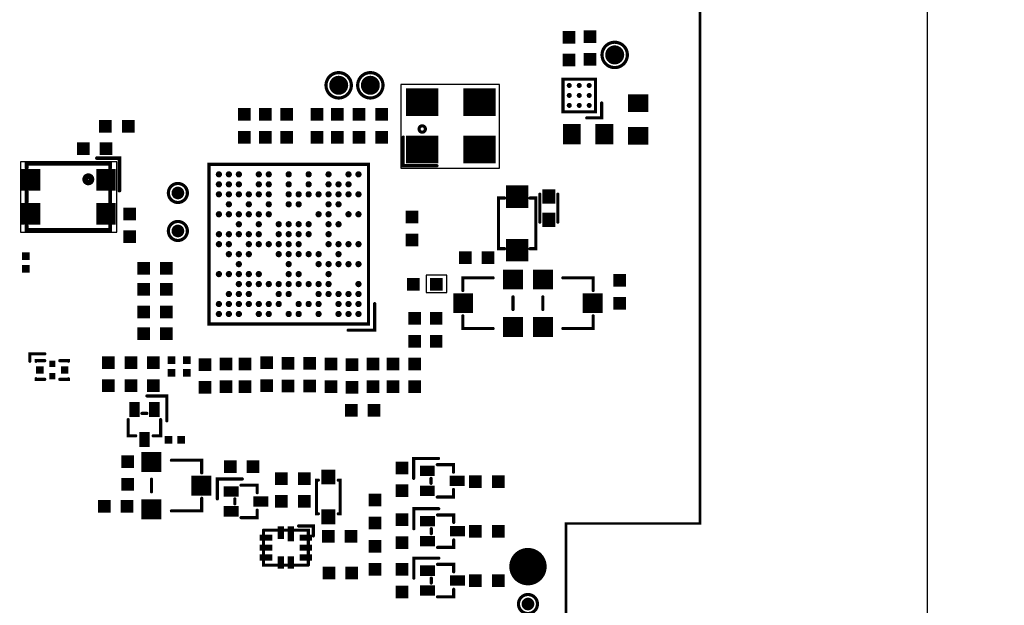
# Model space of a CAD drawing. Extents: x 63 to 129, y -4 to 99.
# Tile 68 of 69: x 90 to 129, y 44 to 68. Entities that reach past the tile are written whole.
import ezdxf

# ---------------------------------------------------------------- set-up
doc = ezdxf.new("R2010")
doc.units = 0
doc.linetypes.add('KEEPOUT_00001000$0', pattern=[2, 1, 1])
doc.layers.get('0').update_dxf_attribs({"linetype": 'CONTINUOUS'})
doc.layers.get('DEFPOINTS').update_dxf_attribs({"linetype": 'CONTINUOUS'})
for name, color, linetype in [('BOARD_OUTLINE_00', 254, 'CONTINUOUS'), ('DRIL_NPLTE_THRU_12', 16, 'CONTINUOUS'), ('DRIL_PLTE_THRU_12', 16, 'CONTINUOUS'), ('KEEPOUT_12', 3, 'CONTINUOUS'), ('PADS_BOT', 1, 'CONTINUOUS'), ('PADS_INNER', 1, 'CONTINUOUS'), ('PART_BOT_2DLINE_00', 3, 'CONTINUOUS')]:
    doc.layers.add(name, color=color, linetype=linetype)
doc.dimstyles.get("Standard").update_dxf_attribs({"dimtxt": 1, "dimasz": 0.1805, "dimexe": 0.18, "dimexo": 0.0625, "dimgap": 0.09, "dimtad": 0, "dimtih": 1, "dimtoh": 1, "dimzin": 0, "dimcen": 0.09, "dimclrd": 2, "dimclre": 2, "dimclrt": 2, "dimazin": 3, "dimtfac": 1, "dimtofl": 0, "dimtmove": 0, "dimatfit": 3})

# ---------------------------------------------------------------- blocks, each defined once
blk = doc.blocks.new('SMOOTH_0$1016')
at = {"const_width": 0.0508}
blk.add_lwpolyline([(-0.0254, 0, 1), (0.0254, 0, 1)], format="xyb", close=True, dxfattribs=at)
blk = doc.blocks.new('BOARD_8')
at = {"layer": 'BOARD_OUTLINE_00', "const_width": 0.1016}
blk.add_lwpolyline([(4.3328, -4.8786), (58.3328, -4.8786), (58.3328, -89.8786), (4.3328, -89.8786), (4.3328, -50.3786), (9.7078, -50.3786), (9.7078, -42.5786), (4.3328, -42.5786)], close=True, dxfattribs=at)
at = {"layer": 'BOARD_OUTLINE_00'}
for p in [(4.3328, -42.5786), (9.7078, -42.5786)]:
    blk.add_blockref('SMOOTH_0$1016', p, dxfattribs=at)
blk = doc.blocks.new('KEEPOUT_251')
at = {"layer": 'KEEPOUT_12', "linetype": 'KEEPOUT_00001000$0'}
blk.add_lwpolyline([(0, 0), (0.8382, 0), (0.8382, -0.6858), (0, -0.6858)], close=True, dxfattribs=at)
blk = doc.blocks.new('KEEPOUT_272')
at = {"layer": 'KEEPOUT_12', "linetype": 'KEEPOUT_00001000$0'}
blk.add_lwpolyline([(-0.127, -0.0254), (-0.127, 3.3274), (3.8354, 3.3274), (3.8354, -0.0254)], close=True, dxfattribs=at)
blk = doc.blocks.new('KEEPOUT_1139')
at = {"layer": 'KEEPOUT_12', "linetype": 'KEEPOUT_00001000$0'}
blk.add_lwpolyline([(0, 0), (3.8608, 0), (3.8608, -2.8194), (0, -2.8194)], close=True, dxfattribs=at)
blk = doc.blocks.new('SMOOTH_0$127')
at = {"const_width": 0.0635}
blk.add_lwpolyline([(-0.03175, 0, 1), (0.03175, 0, 1)], format="xyb", close=True, dxfattribs=at)
blk = doc.blocks.new('PART_BODY_BOT_1')
at = {"layer": 'PART_BOT_2DLINE_00', "const_width": 0.127}
for points in [[(-0.3, 0.65), (-0.9, 0.65), (-0.9, 0.35)], [(-0.3, 0.375), (-0.65, 0.375), (-0.65, 0.35)], [(0.3, 0.375), (0.65, 0.375), (0.65, 0.35)], [(-0.65, -0.35), (-0.65, -0.375), (-0.3, -0.375)], [(0.65, -0.35), (0.65, -0.375), (0.3, -0.375)]]:
    blk.add_lwpolyline(points, dxfattribs=at)
at = {"layer": 'PART_BOT_2DLINE_00'}
for p in [(-0.9, 0.65), (-0.9, 0.35), (-0.65, 0.375), (-0.65, 0.35), (-0.3, 0.65), (-0.3, 0.375), (0.3, 0.375), (0.65, 0.375), (0.65, 0.35), (-0.65, -0.35), (-0.65, -0.375), (-0.3, -0.375), (0.3, -0.375), (0.65, -0.35), (0.65, -0.375)]:
    blk.add_blockref('SMOOTH_0$127', p, dxfattribs=at)
blk = doc.blocks.new('DRIL_HOLE_0')
blk.add_lwpolyline([(0, 0, 1), (0, 0, 1)], format="xyb", close=True)
blk = doc.blocks.new('PAD_0')
blk.add_lwpolyline([(0, 0, 1), (0, 0, 1)], format="xyb", close=True)
blk = doc.blocks.new('PAD_1')
at = {"const_width": 0.3}
blk.add_lwpolyline([(-0.15, 0), (0.15, 0)], dxfattribs=at)
blk = doc.blocks.new('STK_BOT_43')
at = {"layer": 'DRIL_NPLTE_THRU_12'}
blk.add_blockref('DRIL_HOLE_0', (0, 0), dxfattribs=at)
at = {"layer": 'PADS_BOT'}
blk.add_blockref('PAD_1', (0, 0), dxfattribs=at)
at = {"layer": 'PADS_INNER'}
blk.add_blockref('PAD_0', (0, 0), dxfattribs=at)
blk = doc.blocks.new('PAD_2')
at = {"const_width": 0.25}
blk.add_lwpolyline([(-0.125, 0), (0.125, 0)], dxfattribs=at)
blk = doc.blocks.new('STK_BOT_42')
at = {"layer": 'DRIL_NPLTE_THRU_12'}
blk.add_blockref('DRIL_HOLE_0', (0, 0), dxfattribs=at)
at = {"layer": 'PADS_BOT'}
blk.add_blockref('PAD_2', (0, 0), dxfattribs=at)
at = {"layer": 'PADS_INNER'}
blk.add_blockref('PAD_0', (0, 0), dxfattribs=at)
blk = doc.blocks.new('SYM_BOT_9')
for name, p in [('PART_BODY_BOT_1', (0, 0)), ('STK_BOT_43', (-0.5, 0)), ('STK_BOT_42', (0, 0.25)), ('STK_BOT_43', (0.5, 0)), ('STK_BOT_42', (0, -0.25))]:
    blk.add_blockref(name, p)
blk = doc.blocks.new('PART_BOT_175')
blk.add_blockref('SYM_BOT_9', (0, 0))
blk = doc.blocks.new('PAD_7')
at = {"const_width": 0.7112}
blk.add_lwpolyline([(-0.4064, 0), (0.4064, 0)], dxfattribs=at)
blk = doc.blocks.new('STK_BOT_40')
at = {"layer": 'DRIL_NPLTE_THRU_12'}
blk.add_blockref('DRIL_HOLE_0', (0, 0), dxfattribs=at)
at = {"layer": 'PADS_BOT', "rotation": 90}
blk.add_blockref('PAD_7', (0, 0), dxfattribs=at)
at = {"layer": 'PADS_INNER'}
blk.add_blockref('PAD_0', (0, 0), dxfattribs=at)
blk = doc.blocks.new('SYM_BOT_31')
for p in [(-0.65, 0), (0.65, 0)]:
    blk.add_blockref('STK_BOT_40', p)
blk = doc.blocks.new('PART_BOT_287')
blk.add_blockref('SYM_BOT_31', (0, 0))
blk = doc.blocks.new('PAD_5')
at = {"const_width": 0.3048}
blk.add_lwpolyline([(-0.1524, 0), (0.1524, 0)], dxfattribs=at)
blk = doc.blocks.new('STK_BOT_41')
at = {"layer": 'DRIL_NPLTE_THRU_12'}
blk.add_blockref('DRIL_HOLE_0', (0, 0), dxfattribs=at)
at = {"layer": 'PADS_BOT'}
blk.add_blockref('PAD_5', (0, 0), dxfattribs=at)
at = {"layer": 'PADS_INNER'}
blk.add_blockref('PAD_0', (0, 0), dxfattribs=at)
blk = doc.blocks.new('SYM_BOT_29')
for p in [(-0.254, 0), (0.254, 0)]:
    blk.add_blockref('STK_BOT_41', p)
blk = doc.blocks.new('PART_BOT_317')
blk.add_blockref('SYM_BOT_29', (0, 0))
blk = doc.blocks.new('PAD_6')
at = {"const_width": 0.508}
blk.add_lwpolyline([(-0.254, 0), (0.254, 0)], dxfattribs=at)
blk = doc.blocks.new('STK_BOT_33')
at = {"layer": 'DRIL_PLTE_THRU_12'}
blk.add_blockref('DRIL_HOLE_0', (0, 0), dxfattribs=at)
at = {"layer": 'PADS_BOT'}
blk.add_blockref('PAD_6', (0, 0), dxfattribs=at)
at = {"layer": 'PADS_INNER'}
blk.add_blockref('PAD_0', (0, 0), dxfattribs=at)
blk = doc.blocks.new('SYM_BOT_30')
for p in [(-0.4572, 0), (0.4572, 0)]:
    blk.add_blockref('STK_BOT_33', p)
blk = doc.blocks.new('PART_BOT_330')
blk.add_blockref('SYM_BOT_30', (0, 0))
blk = doc.blocks.new('PART_BOT_331')
blk.add_blockref('SYM_BOT_30', (0, 0))
blk = doc.blocks.new('PART_BOT_332')
blk.add_blockref('SYM_BOT_30', (0, 0))
blk = doc.blocks.new('PART_BOT_333')
blk.add_blockref('SYM_BOT_30', (0, 0))
blk = doc.blocks.new('PART_BOT_344')
blk.add_blockref('SYM_BOT_30', (0, 0))
blk = doc.blocks.new('PART_BOT_346')
blk.add_blockref('SYM_BOT_30', (0, 0))
blk = doc.blocks.new('PART_BOT_347')
blk.add_blockref('SYM_BOT_30', (0, 0))
blk = doc.blocks.new('PART_BOT_354')
blk.add_blockref('SYM_BOT_30', (0, 0))
blk = doc.blocks.new('PART_BODY_BOT_115')
at = {"layer": 'PART_BOT_2DLINE_00', "const_width": 0.127}
for points in [[(-0.35, 0.45), (-0.65, 0.45), (-0.65, -0.2)], [(0.35, 0.45), (0.65, 0.45), (0.65, -0.2)], [(-0.1, -1.15), (-0.9, -1.15), (-0.9, -0.15)], [(-0.1, -0.45), (0.1, -0.45)]]:
    blk.add_lwpolyline(points, dxfattribs=at)
at = {"layer": 'PART_BOT_2DLINE_00'}
for p in [(-0.65, 0.45), (-0.35, 0.45), (0.35, 0.45), (0.65, 0.45), (-0.9, -0.15), (-0.65, -0.2), (-0.1, -0.45), (0.1, -0.45), (0.65, -0.2), (-0.9, -1.15), (-0.1, -1.15)]:
    blk.add_blockref('SMOOTH_0$127', p, dxfattribs=at)
blk = doc.blocks.new('PAD_14')
at = {"const_width": 0.42}
blk.add_lwpolyline([(-0.3, 0), (0.3, 0)], dxfattribs=at)
blk = doc.blocks.new('STK_BOT_209')
at = {"layer": 'DRIL_NPLTE_THRU_12'}
blk.add_blockref('DRIL_HOLE_0', (0, 0), dxfattribs=at)
at = {"layer": 'PADS_BOT', "rotation": 90}
blk.add_blockref('PAD_14', (0, 0), dxfattribs=at)
at = {"layer": 'PADS_INNER'}
blk.add_blockref('PAD_0', (0, 0), dxfattribs=at)
blk = doc.blocks.new('SYM_BOT_68')
for name, p in [('STK_BOT_209', (0, 0.6)), ('PART_BODY_BOT_115', (0, 0)), ('STK_BOT_209', (-0.4, -0.6)), ('STK_BOT_209', (0.4, -0.6))]:
    blk.add_blockref(name, p)
blk = doc.blocks.new('PART_BOT_431')
blk.add_blockref('SYM_BOT_68', (0, 0))
blk = doc.blocks.new('PART_BOT_432')
blk.add_blockref('SYM_BOT_68', (0, 0))
blk = doc.blocks.new('PART_BOT_433')
blk.add_blockref('SYM_BOT_68', (0, 0))
blk = doc.blocks.new('STK_BOT_46')
at = {"layer": 'DRIL_PLTE_THRU_12'}
blk.add_blockref('DRIL_HOLE_0', (0, 0), dxfattribs=at)
at = {"layer": 'PADS_BOT'}
blk.add_blockref('PAD_5', (0, 0), dxfattribs=at)
at = {"layer": 'PADS_INNER'}
blk.add_blockref('PAD_0', (0, 0), dxfattribs=at)
blk = doc.blocks.new('SYM_BOT_12')
for p in [(-0.254, 0), (0.254, 0)]:
    blk.add_blockref('STK_BOT_46', p)
blk = doc.blocks.new('PART_BOT_444')
blk.add_blockref('SYM_BOT_12', (0, 0))
blk = doc.blocks.new('PART_BOT_445')
blk.add_blockref('SYM_BOT_12', (0, 0))
blk = doc.blocks.new('SYM_BOT_41')
for p in [(-0.4572, 0), (0.4572, 0)]:
    blk.add_blockref('STK_BOT_33', p)
blk = doc.blocks.new('PART_BOT_453')
blk.add_blockref('SYM_BOT_41', (0, 0))
blk = doc.blocks.new('PART_BOT_454')
blk.add_blockref('SYM_BOT_41', (0, 0))
blk = doc.blocks.new('PART_BOT_464')
blk.add_blockref('SYM_BOT_41', (0, 0))
blk = doc.blocks.new('PART_BOT_465')
blk.add_blockref('SYM_BOT_41', (0, 0))
blk = doc.blocks.new('PART_BOT_466')
blk.add_blockref('SYM_BOT_41', (0, 0))
blk = doc.blocks.new('PART_BOT_467')
blk.add_blockref('SYM_BOT_41', (0, 0))
blk = doc.blocks.new('PART_BOT_468')
blk.add_blockref('SYM_BOT_41', (0, 0))
blk = doc.blocks.new('PART_BOT_469')
blk.add_blockref('SYM_BOT_41', (0, 0))
blk = doc.blocks.new('PART_BOT_478')
blk.add_blockref('SYM_BOT_41', (0, 0))
blk = doc.blocks.new('PART_BOT_502')
blk.add_blockref('SYM_BOT_41', (0, 0))
blk = doc.blocks.new('PART_BOT_503')
blk.add_blockref('SYM_BOT_41', (0, 0))
blk = doc.blocks.new('PART_BOT_506')
blk.add_blockref('SYM_BOT_41', (0, 0))
blk = doc.blocks.new('PART_BOT_507')
blk.add_blockref('SYM_BOT_41', (0, 0))
blk = doc.blocks.new('PART_BOT_508')
blk.add_blockref('SYM_BOT_41', (0, 0))
blk = doc.blocks.new('PART_BOT_509')
blk.add_blockref('SYM_BOT_41', (0, 0))
blk = doc.blocks.new('PART_BOT_510')
blk.add_blockref('SYM_BOT_41', (0, 0))
blk = doc.blocks.new('PAD_19')
at = {"const_width": 0.75}
blk.add_lwpolyline([(0, -0.375, 1), (0, 0.375, 1)], format="xyb", close=True, dxfattribs=at)
blk = doc.blocks.new('STK_BOT_267')
at = {"layer": 'DRIL_NPLTE_THRU_12'}
blk.add_blockref('DRIL_HOLE_0', (0, 0), dxfattribs=at)
at = {"layer": 'PADS_BOT'}
blk.add_blockref('PAD_19', (0, 0), dxfattribs=at)
at = {"layer": 'PADS_INNER'}
blk.add_blockref('PAD_0', (0, 0), dxfattribs=at)
blk = doc.blocks.new('SYM_BOT_76')
blk.add_blockref('STK_BOT_267', (0, 0))
blk = doc.blocks.new('PART_BOT_531')
blk.add_blockref('SYM_BOT_76', (0, 0))
blk = doc.blocks.new('PART_BODY_BOT_122')
at = {"layer": 'PART_BOT_2DLINE_00', "const_width": 0.127}
blk.add_lwpolyline([(-0.508, 0, 1), (0.508, 0, 1)], format="xyb", close=True, dxfattribs=at)
blk = doc.blocks.new('PAD_17')
at = {"const_width": 0.381}
blk.add_lwpolyline([(0, -0.1905, 1), (0, 0.1905, 1)], format="xyb", close=True, dxfattribs=at)
blk = doc.blocks.new('STK_BOT_265')
at = {"layer": 'DRIL_NPLTE_THRU_12'}
blk.add_blockref('DRIL_HOLE_0', (0, 0), dxfattribs=at)
at = {"layer": 'PADS_BOT'}
blk.add_blockref('PAD_17', (0, 0), dxfattribs=at)
at = {"layer": 'PADS_INNER'}
blk.add_blockref('PAD_0', (0, 0), dxfattribs=at)
blk = doc.blocks.new('SYM_BOT_75')
for name in ['PART_BODY_BOT_122', 'STK_BOT_265']:
    blk.add_blockref(name, (0, 0))
blk = doc.blocks.new('PART_BOT_535')
blk.add_blockref('SYM_BOT_75', (0, 0))
blk = doc.blocks.new('PART_BOT_536')
blk.add_blockref('SYM_BOT_75', (0, 0))
blk = doc.blocks.new('SMOOTH_0$1524')
at = {"const_width": 0.0762}
blk.add_lwpolyline([(-0.0381, 0, 1), (0.0381, 0, 1)], format="xyb", close=True, dxfattribs=at)
blk = doc.blocks.new('PART_BODY_BOT_125')
at = {"layer": 'PART_BOT_2DLINE_00', "const_width": 0.152}
for points in [[(-1.675, 1.15), (-1.675, 1.325), (1.675, 1.325), (1.675, 1.16)], [(-1.675, 0.225), (-1.675, -0.225)], [(1.675, 0.225), (1.675, -0.23)], [(-2.05, -0.25), (-2.05, -1.55), (-1.15, -1.55)], [(1.675, -1.15), (1.675, -1.325), (-1.675, -1.325), (-1.675, -1.16)]]:
    blk.add_lwpolyline(points, dxfattribs=at)
at = {"layer": 'PART_BOT_2DLINE_00', "const_width": 0.254}
blk.add_lwpolyline([(-0.912, -0.7, 1), (-0.688, -0.7, 1)], format="xyb", close=True, dxfattribs=at)
at = {"layer": 'PART_BOT_2DLINE_00'}
for p in [(-1.675, 1.325), (-1.675, 1.15), (1.675, 1.325), (1.675, 1.16), (-1.675, 0.225), (1.675, 0.225), (-2.05, -0.25), (-1.675, -0.225), (1.675, -0.23), (-1.675, -1.16), (1.675, -1.15), (-2.05, -1.55), (-1.675, -1.325), (-1.15, -1.55), (1.675, -1.325)]:
    blk.add_blockref('SMOOTH_0$1524', p, dxfattribs=at)
blk = doc.blocks.new('PAD_21')
at = {"const_width": 0.78}
blk.add_lwpolyline([(-0.435, 0), (0.435, 0)], dxfattribs=at)
blk = doc.blocks.new('STK_BOT_263')
at = {"layer": 'DRIL_NPLTE_THRU_12'}
blk.add_blockref('DRIL_HOLE_0', (0, 0), dxfattribs=at)
at = {"layer": 'PADS_BOT', "rotation": 90}
blk.add_blockref('PAD_21', (0, 0), dxfattribs=at)
at = {"layer": 'PADS_INNER'}
blk.add_blockref('PAD_0', (0, 0), dxfattribs=at)
blk = doc.blocks.new('SYM_BOT_78')
for name, p in [('PART_BODY_BOT_125', (0, 0)), ('STK_BOT_263', (-1.51, 0.685)), ('STK_BOT_263', (1.51, 0.685)), ('STK_BOT_263', (-1.51, -0.685)), ('STK_BOT_263', (1.51, -0.685))]:
    blk.add_blockref(name, p)
blk = doc.blocks.new('PART_BOT_538')
blk.add_blockref('SYM_BOT_78', (0, 0))
blk = doc.blocks.new('PART_BODY_BOT_133')
at = {"layer": 'PART_BOT_2DLINE_00', "const_width": 0.127}
blk.add_lwpolyline([(-0.3, 0.9), (-0.9, 0.9), (-0.9, 0.3)], dxfattribs=at)
blk.add_lwpolyline([(-0.655, -0.655), (-0.655, 0.655), (0.655, 0.655), (0.655, -0.655)], close=True, dxfattribs=at)
at = {"layer": 'PART_BOT_2DLINE_00'}
for p in [(-0.9, 0.9), (-0.3, 0.9), (-0.655, 0.655), (0.655, 0.655), (-0.9, 0.3), (-0.655, -0.655), (0.655, -0.655)]:
    blk.add_blockref('SMOOTH_0$127', p, dxfattribs=at)
blk = doc.blocks.new('PAD_4')
at = {"const_width": 0.1}
blk.add_lwpolyline([(0, -0.05, 1), (0, 0.05, 1)], format="xyb", close=True, dxfattribs=at)
blk = doc.blocks.new('STK_BOT_271')
at = {"layer": 'DRIL_NPLTE_THRU_12'}
blk.add_blockref('DRIL_HOLE_0', (0, 0), dxfattribs=at)
at = {"layer": 'PADS_BOT'}
blk.add_blockref('PAD_4', (0, 0), dxfattribs=at)
at = {"layer": 'PADS_INNER'}
blk.add_blockref('PAD_0', (0, 0), dxfattribs=at)
blk = doc.blocks.new('SYM_BOT_86')
for name, p in [('PART_BODY_BOT_133', (0, 0)), ('STK_BOT_271', (-0.4, 0.4)), ('STK_BOT_271', (0, 0.4)), ('STK_BOT_271', (0.4, 0.4)), ('STK_BOT_271', (-0.4, 0)), ('STK_BOT_271', (0, 0)), ('STK_BOT_271', (0.4, 0)), ('STK_BOT_271', (-0.4, -0.4)), ('STK_BOT_271', (0, -0.4)), ('STK_BOT_271', (0.4, -0.4))]:
    blk.add_blockref(name, p)
blk = doc.blocks.new('PART_BOT_547')
blk.add_blockref('SYM_BOT_86', (0, 0))
blk = doc.blocks.new('PART_BOT_601')
blk.add_blockref('SYM_BOT_30', (0, 0))
blk = doc.blocks.new('PART_BOT_602')
blk.add_blockref('SYM_BOT_30', (0, 0))
blk = doc.blocks.new('PART_BOT_603')
blk.add_blockref('SYM_BOT_30', (0, 0))
blk = doc.blocks.new('PART_BOT_604')
blk.add_blockref('SYM_BOT_30', (0, 0))
blk = doc.blocks.new('PART_BOT_605')
blk.add_blockref('SYM_BOT_30', (0, 0))
blk = doc.blocks.new('PART_BOT_607')
blk.add_blockref('SYM_BOT_31', (0, 0))
blk = doc.blocks.new('PART_BOT_657')
blk.add_blockref('SYM_BOT_41', (0, 0))
blk = doc.blocks.new('PART_BOT_658')
blk.add_blockref('SYM_BOT_41', (0, 0))
blk = doc.blocks.new('PART_BODY_BOT_121')
at = {"layer": 'PART_BOT_2DLINE_00', "const_width": 0.127}
blk.add_lwpolyline([(-0.381, 0, 1), (0.381, 0, 1)], format="xyb", close=True, dxfattribs=at)
blk = doc.blocks.new('PAD_16')
at = {"const_width": 0.254}
blk.add_lwpolyline([(0, -0.127, 1), (0, 0.127, 1)], format="xyb", close=True, dxfattribs=at)
blk = doc.blocks.new('STK_BOT_264')
at = {"layer": 'DRIL_NPLTE_THRU_12'}
blk.add_blockref('DRIL_HOLE_0', (0, 0), dxfattribs=at)
at = {"layer": 'PADS_BOT'}
blk.add_blockref('PAD_16', (0, 0), dxfattribs=at)
at = {"layer": 'PADS_INNER'}
blk.add_blockref('PAD_0', (0, 0), dxfattribs=at)
blk = doc.blocks.new('SYM_BOT_74')
for name in ['PART_BODY_BOT_121', 'STK_BOT_264']:
    blk.add_blockref(name, (0, 0))
blk = doc.blocks.new('PART_BOT_667')
blk.add_blockref('SYM_BOT_74', (0, 0))
blk = doc.blocks.new('PART_BOT_677')
blk.add_blockref('SYM_BOT_30', (0, 0))
blk = doc.blocks.new('PART_BOT_678')
blk.add_blockref('SYM_BOT_30', (0, 0))
blk = doc.blocks.new('PART_BOT_679')
blk.add_blockref('SYM_BOT_30', (0, 0))
blk = doc.blocks.new('PART_BODY_BOT_206')
at = {"layer": 'PART_BOT_2DLINE_00', "const_width": 0.127}
for points in [[(-1.016, 0.508), (-1.016, 0.75), (1.016, 0.75), (1.016, 0.508)], [(1.016, -0.508), (1.016, -0.75), (-1.016, -0.75), (-1.016, -0.508)]]:
    blk.add_lwpolyline(points, dxfattribs=at)
at = {"layer": 'PART_BOT_2DLINE_00'}
for p in [(-1.016, 0.75), (1.016, 0.75), (-1.016, 0.508), (1.016, 0.508), (-1.016, -0.508), (-1.016, -0.75), (1.016, -0.508), (1.016, -0.75)]:
    blk.add_blockref('SMOOTH_0$127', p, dxfattribs=at)
blk = doc.blocks.new('PAD_33')
at = {"const_width": 0.9}
blk.add_lwpolyline([(-0.45, 0), (0.45, 0)], dxfattribs=at)
blk = doc.blocks.new('STK_BOT_320')
at = {"layer": 'DRIL_NPLTE_THRU_12'}
blk.add_blockref('DRIL_HOLE_0', (0, 0), dxfattribs=at)
at = {"layer": 'PADS_BOT'}
blk.add_blockref('PAD_33', (0, 0), dxfattribs=at)
at = {"layer": 'PADS_INNER'}
blk.add_blockref('PAD_0', (0, 0), dxfattribs=at)
blk = doc.blocks.new('SYM_BOT_95')
for name, p in [('PART_BODY_BOT_206', (0, 0)), ('STK_BOT_320', (-1.07, 0)), ('STK_BOT_320', (1.07, 0))]:
    blk.add_blockref(name, p)
blk = doc.blocks.new('PART_BOT_680')
blk.add_blockref('SYM_BOT_95', (0, 0))
blk = doc.blocks.new('PART_BODY_BOT_209')
at = {"layer": 'PART_BOT_2DLINE_00', "const_width": 0.127}
blk.add_lwpolyline([(-2.383, 3.45), (-3.45, 3.45), (-3.45, 2.383)], dxfattribs=at)
blk.add_lwpolyline([(3.2, 3.2), (-3.2, 3.2), (-3.2, -3.2), (3.2, -3.2)], close=True, dxfattribs=at)
at = {"layer": 'PART_BOT_2DLINE_00'}
for p in [(-3.45, 3.45), (-3.2, 3.2), (-2.383, 3.45), (3.2, 3.2), (-3.45, 2.383), (-3.2, -3.2), (3.2, -3.2)]:
    blk.add_blockref('SMOOTH_0$127', p, dxfattribs=at)
blk = doc.blocks.new('PAD_31')
at = {"const_width": 0.125}
blk.add_lwpolyline([(0, -0.0625, 1), (0, 0.0625, 1)], format="xyb", close=True, dxfattribs=at)
blk = doc.blocks.new('STK_BOT_55')
at = {"layer": 'DRIL_NPLTE_THRU_12'}
blk.add_blockref('DRIL_HOLE_0', (0, 0), dxfattribs=at)
at = {"layer": 'PADS_BOT'}
blk.add_blockref('PAD_31', (0, 0), dxfattribs=at)
at = {"layer": 'PADS_INNER'}
blk.add_blockref('PAD_0', (0, 0), dxfattribs=at)
blk = doc.blocks.new('SYM_BOT_98')
for name, p in [('PART_BODY_BOT_209', (0, 0)), ('STK_BOT_55', (-2.8, 2.8)), ('STK_BOT_55', (-2.4, 2.8)), ('STK_BOT_55', (-2, 2.8)), ('STK_BOT_55', (-1.2, 2.8)), ('STK_BOT_55', (-0.4, 2.8)), ('STK_BOT_55', (0, 2.8)), ('STK_BOT_55', (0.8, 2.8)), ('STK_BOT_55', (1.2, 2.8)), ('STK_BOT_55', (2, 2.8)), ('STK_BOT_55', (2.4, 2.8)), ('STK_BOT_55', (2.8, 2.8)), ('STK_BOT_55', (-2.8, 2.4)), ('STK_BOT_55', (-2.4, 2.4)), ('STK_BOT_55', (-2, 2.4)), ('STK_BOT_55', (-1.2, 2.4)), ('STK_BOT_55', (-0.8, 2.4)), ('STK_BOT_55', (-0.4, 2.4)), ('STK_BOT_55', (0.4, 2.4)), ('STK_BOT_55', (0.8, 2.4)), ('STK_BOT_55', (1.2, 2.4)), ('STK_BOT_55', (1.6, 2.4)), ('STK_BOT_55', (2, 2.4)), ('STK_BOT_55', (2.4, 2.4)), ('STK_BOT_55', (2.8, 2.4)), ('STK_BOT_55', (-2.8, 2)), ('STK_BOT_55', (-2.4, 2)), ('STK_BOT_55', (-2, 2)), ('STK_BOT_55', (-1.6, 2)), ('STK_BOT_55', (-1.2, 2)), ('STK_BOT_55', (0, 2)), ('STK_BOT_55', (0.4, 2)), ('STK_BOT_55', (1.6, 2)), ('STK_BOT_55', (2, 2)), ('STK_BOT_55', (2.4, 2)), ('STK_BOT_55', (-2.8, 1.6)), ('STK_BOT_55', (-1.6, 1.6)), ('STK_BOT_55', (-1.2, 1.6)), ('STK_BOT_55', (-0.8, 1.6)), ('STK_BOT_55', (-0.4, 1.6)), ('STK_BOT_55', (0, 1.6)), ('STK_BOT_55', (0.4, 1.6)), ('STK_BOT_55', (0.8, 1.6)), ('STK_BOT_55', (1.2, 1.6)), ('STK_BOT_55', (1.6, 1.6)), ('STK_BOT_55', (2, 1.6)), ('STK_BOT_55', (-1.6, 1.2)), ('STK_BOT_55', (-0.4, 1.2)), ('STK_BOT_55', (0, 1.2)), ('STK_BOT_55', (1.2, 1.2)), ('STK_BOT_55', (1.6, 1.2)), ('STK_BOT_55', (2, 1.2)), ('STK_BOT_55', (2.4, 1.2)), ('STK_BOT_55', (2.8, 1.2)), ('STK_BOT_55', (-2.8, 0.8)), ('STK_BOT_55', (-2.4, 0.8)), ('STK_BOT_55', (-2, 0.8)), ('STK_BOT_55', (-1.6, 0.8)), ('STK_BOT_55', (-1.2, 0.8)), ('STK_BOT_55', (0, 0.8)), ('STK_BOT_55', (2, 0.8)), ('STK_BOT_55', (-2, 0.4)), ('STK_BOT_55', (-1.2, 0.4)), ('STK_BOT_55', (-0.8, 0.4)), ('STK_BOT_55', (-0.4, 0.4)), ('STK_BOT_55', (0, 0.4)), ('STK_BOT_55', (0.4, 0.4)), ('STK_BOT_55', (1.6, 0.4)), ('STK_BOT_55', (2, 0.4)), ('STK_BOT_55', (2.4, 0.4)), ('STK_BOT_55', (-2.8, 0)), ('STK_BOT_55', (-2.4, 0)), ('STK_BOT_55', (-2, 0)), ('STK_BOT_55', (-1.6, 0)), ('STK_BOT_55', (-0.4, 0)), ('STK_BOT_55', (0, 0)), ('STK_BOT_55', (0.4, 0)), ('STK_BOT_55', (0.8, 0)), ('STK_BOT_55', (1.2, 0)), ('STK_BOT_55', (1.6, 0)), ('STK_BOT_55', (2.4, 0)), ('STK_BOT_55', (2.8, 0)), ('STK_BOT_55', (-1.6, -0.4)), ('STK_BOT_55', (-0.8, -0.4)), ('STK_BOT_55', (-0.4, -0.4)), ('STK_BOT_55', (0, -0.4)), ('STK_BOT_55', (0.4, -0.4)), ('STK_BOT_55', (1.2, -0.4)), ('STK_BOT_55', (1.6, -0.4)), ('STK_BOT_55', (2, -0.4)), ('STK_BOT_55', (2.4, -0.4)), ('STK_BOT_55', (2.8, -0.4)), ('STK_BOT_55', (-2, -0.8)), ('STK_BOT_55', (-1.6, -0.8)), ('STK_BOT_55', (-0.8, -0.8)), ('STK_BOT_55', (-0.4, -0.8)), ('STK_BOT_55', (0, -0.8)), ('STK_BOT_55', (0.4, -0.8)), ('STK_BOT_55', (1.2, -0.8)), ('STK_BOT_55', (2, -0.8)), ('STK_BOT_55', (-2.8, -1.2)), ('STK_BOT_55', (-2.4, -1.2)), ('STK_BOT_55', (-1.6, -1.2)), ('STK_BOT_55', (-1.2, -1.2)), ('STK_BOT_55', (0.8, -1.2)), ('STK_BOT_55', (1.2, -1.2)), ('STK_BOT_55', (1.6, -1.2)), ('STK_BOT_55', (2, -1.2)), ('STK_BOT_55', (2.4, -1.2)), ('STK_BOT_55', (2.8, -1.2)), ('STK_BOT_55', (-2, -1.6)), ('STK_BOT_55', (-1.6, -1.6)), ('STK_BOT_55', (-0.4, -1.6)), ('STK_BOT_55', (0, -1.6)), ('STK_BOT_55', (0.8, -1.6)), ('STK_BOT_55', (1.6, -1.6)), ('STK_BOT_55', (2.4, -1.6)), ('STK_BOT_55', (-2.8, -2)), ('STK_BOT_55', (-2.4, -2)), ('STK_BOT_55', (-2, -2)), ('STK_BOT_55', (-1.6, -2)), ('STK_BOT_55', (-1.2, -2)), ('STK_BOT_55', (-0.8, -2)), ('STK_BOT_55', (-0.4, -2)), ('STK_BOT_55', (0, -2)), ('STK_BOT_55', (0.8, -2)), ('STK_BOT_55', (1.2, -2)), ('STK_BOT_55', (1.6, -2)), ('STK_BOT_55', (2, -2)), ('STK_BOT_55', (2.4, -2)), ('STK_BOT_55', (2.8, -2)), ('STK_BOT_55', (-2.4, -2.4)), ('STK_BOT_55', (-2, -2.4)), ('STK_BOT_55', (-1.6, -2.4)), ('STK_BOT_55', (-0.8, -2.4)), ('STK_BOT_55', (0, -2.4)), ('STK_BOT_55', (0.8, -2.4)), ('STK_BOT_55', (1.2, -2.4)), ('STK_BOT_55', (2, -2.4)), ('STK_BOT_55', (2.4, -2.4)), ('STK_BOT_55', (2.8, -2.4)), ('STK_BOT_55', (-2.8, -2.8)), ('STK_BOT_55', (-2.4, -2.8)), ('STK_BOT_55', (-1.6, -2.8)), ('STK_BOT_55', (-0.8, -2.8)), ('STK_BOT_55', (0, -2.8)), ('STK_BOT_55', (0.8, -2.8)), ('STK_BOT_55', (1.2, -2.8)), ('STK_BOT_55', (2, -2.8)), ('STK_BOT_55', (2.4, -2.8)), ('STK_BOT_55', (2.8, -2.8))]:
    blk.add_blockref(name, p)
blk = doc.blocks.new('PART_BOT_690')
blk.add_blockref('SYM_BOT_98', (0, 0))
blk = doc.blocks.new('PART_BOT_692')
blk.add_blockref('SYM_BOT_41', (0, 0))
blk = doc.blocks.new('PART_BOT_693')
blk.add_blockref('SYM_BOT_41', (0, 0))
blk = doc.blocks.new('PART_BOT_694')
blk.add_blockref('SYM_BOT_41', (0, 0))
blk = doc.blocks.new('PART_BOT_695')
blk.add_blockref('SYM_BOT_41', (0, 0))
blk = doc.blocks.new('PART_BOT_696')
blk.add_blockref('SYM_BOT_41', (0, 0))
blk = doc.blocks.new('PART_BOT_697')
blk.add_blockref('SYM_BOT_41', (0, 0))
blk = doc.blocks.new('PART_BOT_698')
blk.add_blockref('SYM_BOT_41', (0, 0))
blk = doc.blocks.new('PART_BODY_BOT_104')
at = {"layer": 'PART_BOT_2DLINE_00', "const_width": 0.127}
for points in [[(0.56, 0.36), (-0.56, 0.36)], [(0.56, -0.36), (-0.56, -0.36)]]:
    blk.add_lwpolyline(points, dxfattribs=at)
at = {"layer": 'PART_BOT_2DLINE_00'}
for p in [(-0.56, 0.36), (0.56, 0.36), (-0.56, -0.36), (0.56, -0.36)]:
    blk.add_blockref('SMOOTH_0$127', p, dxfattribs=at)
blk = doc.blocks.new('PAD_34')
at = {"const_width": 0.51}
blk.add_lwpolyline([(-0.2875, 0), (0.2875, 0)], dxfattribs=at)
blk = doc.blocks.new('STK_BOT_259')
at = {"layer": 'DRIL_NPLTE_THRU_12'}
blk.add_blockref('DRIL_HOLE_0', (0, 0), dxfattribs=at)
at = {"layer": 'PADS_BOT'}
blk.add_blockref('PAD_34', (0, 0), dxfattribs=at)
at = {"layer": 'PADS_INNER'}
blk.add_blockref('PAD_0', (0, 0), dxfattribs=at)
blk = doc.blocks.new('SYM_BOT_57')
for name, p in [('PART_BODY_BOT_104', (0, 0)), ('STK_BOT_259', (-0.4675, 0)), ('STK_BOT_259', (0.4675, 0))]:
    blk.add_blockref(name, p)
blk = doc.blocks.new('PART_BOT_702')
blk.add_blockref('SYM_BOT_57', (0, 0))
blk = doc.blocks.new('PART_BODY_BOT_210')
at = {"layer": 'PART_BOT_2DLINE_00', "const_width": 0.127}
for points in [[(-0.508, 1.016), (-1.016, 1.016), (-1.016, -0.2)], [(0.508, 1.016), (1.016, 1.016), (1.016, -0.2)], [(-0.254, -1), (0.254, -1)]]:
    blk.add_lwpolyline(points, dxfattribs=at)
at = {"layer": 'PART_BOT_2DLINE_00'}
for p in [(-1.016, 1.016), (-0.508, 1.016), (0.508, 1.016), (1.016, 1.016), (-1.016, -0.2), (1.016, -0.2), (-0.254, -1), (0.254, -1)]:
    blk.add_blockref('SMOOTH_0$127', p, dxfattribs=at)
blk = doc.blocks.new('PAD_35')
at = {"const_width": 0.8}
blk.add_lwpolyline([(-0.4, 0), (0.4, 0)], dxfattribs=at)
blk = doc.blocks.new('STK_BOT_235')
at = {"layer": 'DRIL_NPLTE_THRU_12'}
blk.add_blockref('DRIL_HOLE_0', (0, 0), dxfattribs=at)
at = {"layer": 'PADS_BOT'}
blk.add_blockref('PAD_35', (0, 0), dxfattribs=at)
at = {"layer": 'PADS_INNER'}
blk.add_blockref('PAD_0', (0, 0), dxfattribs=at)
blk = doc.blocks.new('SYM_BOT_99')
for name, p in [('STK_BOT_235', (0, 1)), ('PART_BODY_BOT_210', (0, 0)), ('STK_BOT_235', (-0.95, -1)), ('STK_BOT_235', (0.95, -1))]:
    blk.add_blockref(name, p)
blk = doc.blocks.new('PART_BOT_703')
blk.add_blockref('SYM_BOT_99', (0, 0))
blk = doc.blocks.new('PART_BOT_704')
blk.add_blockref('SYM_BOT_99', (0, 0))
blk = doc.blocks.new('PART_BODY_BOT_211')
at = {"layer": 'PART_BOT_2DLINE_00', "const_width": 0.127}
blk.add_lwpolyline([(-1.27, -0.127, 1), (-1.016, -0.127, 1)], format="xyb", close=True, dxfattribs=at)
blk.add_lwpolyline([(-1.905, -0.45), (-1.905, -1.6), (-0.55, -1.6)], dxfattribs=at)
at = {"layer": 'PART_BOT_2DLINE_00'}
for p in [(-1.905, -0.45), (-1.905, -1.6), (-0.55, -1.6)]:
    blk.add_blockref('SMOOTH_0$127', p, dxfattribs=at)
blk = doc.blocks.new('PAD_36')
at = {"const_width": 1.1}
blk.add_lwpolyline([(-0.65, 0), (0.65, 0)], dxfattribs=at)
blk = doc.blocks.new('STK_BOT_325')
at = {"layer": 'DRIL_NPLTE_THRU_12'}
blk.add_blockref('DRIL_HOLE_0', (0, 0), dxfattribs=at)
at = {"layer": 'PADS_BOT'}
blk.add_blockref('PAD_36', (0, 0), dxfattribs=at)
at = {"layer": 'PADS_INNER'}
blk.add_blockref('PAD_0', (0, 0), dxfattribs=at)
blk = doc.blocks.new('SYM_BOT_100')
for name, p in [('STK_BOT_325', (-1.15, 0.95)), ('STK_BOT_325', (1.15, 0.95)), ('PART_BODY_BOT_211', (0, 0)), ('STK_BOT_325', (-1.15, -0.95)), ('STK_BOT_325', (1.15, -0.95))]:
    blk.add_blockref(name, p)
blk = doc.blocks.new('PART_BOT_705')
blk.add_blockref('SYM_BOT_100', (0, 0))
blk = doc.blocks.new('PART_BOT_706')
blk.add_blockref('SYM_BOT_75', (0, 0))
blk = doc.blocks.new('PART_BOT_717')
blk.add_blockref('SYM_BOT_74', (0, 0))
blk = doc.blocks.new('PART_BOT_718')
blk.add_blockref('SYM_BOT_74', (0, 0))
blk = doc.blocks.new('PART_BOT_736')
blk.add_blockref('SYM_BOT_68', (0, 0))
blk = doc.blocks.new('PART_BOT_740')
blk.add_blockref('SYM_BOT_41', (0, 0))
blk = doc.blocks.new('PART_BOT_744')
blk.add_blockref('SYM_BOT_41', (0, 0))
blk = doc.blocks.new('PART_BOT_745')
blk.add_blockref('SYM_BOT_41', (0, 0))
blk = doc.blocks.new('PART_BODY_BOT_141')
at = {"layer": 'PART_BOT_2DLINE_00', "const_width": 0.127}
for points in [[(-0.675, 0.4), (-0.675, 0.475), (0.675, 0.475), (0.675, 0.4)], [(0.675, -0.4), (0.675, -0.475), (-0.675, -0.475), (-0.675, -0.4)]]:
    blk.add_lwpolyline(points, dxfattribs=at)
at = {"layer": 'PART_BOT_2DLINE_00'}
for p in [(-0.675, 0.475), (-0.675, 0.4), (0.675, 0.475), (0.675, 0.4), (-0.675, -0.4), (0.675, -0.4), (-0.675, -0.475), (0.675, -0.475)]:
    blk.add_blockref('SMOOTH_0$127', p, dxfattribs=at)
blk = doc.blocks.new('PAD_11')
at = {"const_width": 0.55}
blk.add_lwpolyline([(-0.3, 0), (0.3, 0)], dxfattribs=at)
blk = doc.blocks.new('STK_BOT_258')
at = {"layer": 'DRIL_NPLTE_THRU_12'}
blk.add_blockref('DRIL_HOLE_0', (0, 0), dxfattribs=at)
at = {"layer": 'PADS_BOT'}
blk.add_blockref('PAD_11', (0, 0), dxfattribs=at)
at = {"layer": 'PADS_INNER'}
blk.add_blockref('PAD_0', (0, 0), dxfattribs=at)
blk = doc.blocks.new('SYM_BOT_94')
for name, p in [('PART_BODY_BOT_141', (0, 0)), ('STK_BOT_258', (-0.8, 0)), ('STK_BOT_258', (0.8, 0))]:
    blk.add_blockref(name, p)
blk = doc.blocks.new('PART_BOT_749')
blk.add_blockref('SYM_BOT_94', (0, 0))
blk = doc.blocks.new('PART_BOT_750')
blk.add_blockref('SYM_BOT_99', (0, 0))
blk = doc.blocks.new('PART_BODY_BOT_276')
at = {"layer": 'PART_BOT_2DLINE_00', "const_width": 0.127}
for points in [[(-0.868, 0.508), (-0.868, 1.1), (-0.46725, 1.1)], [(0.7, 0.9), (-0.7, 0.9), (-0.7, -0.9)], [(0.7, 0.9), (0.7, -0.9), (-0.7, -0.9)]]:
    blk.add_lwpolyline(points, dxfattribs=at)
at = {"layer": 'PART_BOT_2DLINE_00'}
for p in [(-0.868, 1.1), (-0.7, 0.9), (-0.46725, 1.1), (0.7, 0.9), (0.7, 0.9), (-0.868, 0.508), (-0.7, -0.9), (-0.7, -0.9), (0.7, -0.9)]:
    blk.add_blockref('SMOOTH_0$127', p, dxfattribs=at)
blk = doc.blocks.new('PAD_40')
at = {"const_width": 0.25}
blk.add_lwpolyline([(-0.3, 0), (0.3, 0)], dxfattribs=at)
blk = doc.blocks.new('STK_BOT_430')
at = {"layer": 'DRIL_NPLTE_THRU_12'}
blk.add_blockref('DRIL_HOLE_0', (0, 0), dxfattribs=at)
at = {"layer": 'PADS_BOT'}
blk.add_blockref('PAD_40', (0, 0), dxfattribs=at)
at = {"layer": 'PADS_INNER'}
blk.add_blockref('PAD_0', (0, 0), dxfattribs=at)
blk = doc.blocks.new('PAD_41')
at = {"const_width": 0.25}
blk.add_lwpolyline([(-0.25, 0), (0.25, 0)], dxfattribs=at)
blk = doc.blocks.new('STK_BOT_433')
at = {"layer": 'DRIL_NPLTE_THRU_12'}
blk.add_blockref('DRIL_HOLE_0', (0, 0), dxfattribs=at)
at = {"layer": 'PADS_BOT'}
blk.add_blockref('PAD_41', (0, 0), dxfattribs=at)
at = {"layer": 'PADS_INNER'}
blk.add_blockref('PAD_0', (0, 0), dxfattribs=at)
blk = doc.blocks.new('STK_BOT_432')
at = {"layer": 'DRIL_NPLTE_THRU_12'}
blk.add_blockref('DRIL_HOLE_0', (0, 0), dxfattribs=at)
at = {"layer": 'PADS_BOT', "rotation": 90}
blk.add_blockref('PAD_41', (0, 0), dxfattribs=at)
at = {"layer": 'PADS_INNER'}
blk.add_blockref('PAD_0', (0, 0), dxfattribs=at)
blk = doc.blocks.new('SYM_BOT_105')
for name, p in [('PART_BODY_BOT_276', (0, 0)), ('STK_BOT_432', (-0.4, 0.8)), ('STK_BOT_432', (0, 0.8)), ('STK_BOT_432', (0.4, 0.8)), ('STK_BOT_430', (-0.55, 0.2)), ('STK_BOT_433', (0.6, 0.2)), ('STK_BOT_433', (-0.6, -0.2)), ('STK_BOT_433', (0.6, -0.2)), ('STK_BOT_432', (-0.4, -0.8)), ('STK_BOT_432', (0, -0.8)), ('STK_BOT_432', (0.4, -0.8))]:
    blk.add_blockref(name, p)
blk = doc.blocks.new('PART_BOT_751')
blk.add_blockref('SYM_BOT_105', (0, 0))
blk = doc.blocks.new('PART_BOT_757')
blk.add_blockref('SYM_BOT_41', (0, 0))
blk = doc.blocks.new('PART_BOT_759')
blk.add_blockref('SYM_BOT_68', (0, 0))
blk = doc.blocks.new('PART_BOT_768')
blk.add_blockref('SYM_BOT_12', (0, 0))
blk = doc.blocks.new('PART_BOT_775')
blk.add_blockref('SYM_BOT_41', (0, 0))
blk = doc.blocks.new('PART_BOT_776')
blk.add_blockref('SYM_BOT_41', (0, 0))
blk = doc.blocks.new('PART_BOT_777')
blk.add_blockref('SYM_BOT_41', (0, 0))
blk = doc.blocks.new('PART_BOT_778')
blk.add_blockref('SYM_BOT_41', (0, 0))
blk = doc.blocks.new('PART_BOT_779')
blk.add_blockref('SYM_BOT_41', (0, 0))
blk = doc.blocks.new('PART_BOT_780')
blk.add_blockref('SYM_BOT_41', (0, 0))
blk = doc.blocks.new('PART_BOT_781')
blk.add_blockref('SYM_BOT_41', (0, 0))
blk = doc.blocks.new('*U1457')
at = {"color": 2, "linetype": 'CONTINUOUS'}
blk.add_text('85.00mm', height=1, dxfattribs=at).set_placement((123.274, 42))
blk = doc.blocks.new('*D1455')
at = {"color": 2, "linetype": 'CONTINUOUS'}
for p, q in [((117.059, 85), (126.288, 85)), ((126.108, 84.82), (126.108, 43.09)), ((126.108, 0.18), (126.108, 41.91)), ((117.059, 0), (126.288, 0))]:
    blk.add_line(p, q, dxfattribs=at)
for points in [[(126.078, 84.82), (126.138, 84.82), (126.108, 85)], [(126.078, 0.18), (126.138, 0.18), (126.108, 0)]]:
    blk.add_solid(points, dxfattribs=at)
at = {"layer": 'DEFPOINTS', "color": 0, "linetype": 'CONTINUOUS'}
for p in [(116.997, 85), (116.997, 0), (126.108, 0)]:
    blk.add_point(p, dxfattribs=at)
at = {"linetype": 'CONTINUOUS'}
blk.add_blockref('*U1457', (0, 0), dxfattribs=at)

msp = doc.modelspace()

# ---------------------------------------------------------------- block references
at = {"xscale": -1}
for name, p in [('BOARD_8', (121.329, 89.879)), ('KEEPOUT_272', (108.827, 61.57)), ('KEEPOUT_1139', (93.603, 61.798)), ('KEEPOUT_251', (106.846, 57.252))]:
    msp.add_blockref(name, p, dxfattribs=at)
for name, p, rotation in [('PART_BOT_502', (111.748, 66.345), 270), ('PART_BOT_503', (112.586, 66.37), 90.00000000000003), ('PART_BOT_547', (112.155, 64.465), 180), ('PART_BOT_607', (114.517, 63.5), 270), ('PART_BOT_678', (98.718, 63.246), 90.00000000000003), ('PART_BOT_602', (99.556, 63.246), 90.00000000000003), ('PART_BOT_603', (100.42, 63.246), 90.00000000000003), ('PART_BOT_604', (101.639, 63.246), 90.00000000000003), ('PART_BOT_601', (102.452, 63.246), 90.00000000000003), ('PART_BOT_332', (103.315, 63.246), 90.00000000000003), ('PART_BOT_677', (104.23, 63.246), 90.00000000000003), ('PART_BOT_453', (92.714, 62.332), 180), ('PART_BOT_538', (91.657, 60.401), 180), ('PART_BOT_690', (100.497, 58.5), 180), ('PART_BOT_680', (109.665, 59.334), 270), ('PART_BOT_702', (110.935, 59.944), 270), ('PART_BOT_344', (94.111, 59.258), 90.00000000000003), ('PART_BOT_330', (105.449, 59.131), 90.00000000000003), ('PART_BOT_768', (89.946, 57.76), 90.00000000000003), ('PART_BOT_703', (108.497, 56.134), 90.00000000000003), ('PART_BOT_704', (111.697, 56.134), 270), ('PART_BOT_693', (113.78, 56.591), 90.00000000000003), ('PART_BOT_507', (105.551, 55.067), 90.00000000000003), ('PART_BOT_508', (106.414, 55.067), 90.00000000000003), ('PART_BOT_679', (95.137, 54.915), 180), ('PART_BOT_780', (93.257, 53.289), 90.00000000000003), ('PART_BOT_781', (94.171, 53.289), 90.00000000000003), ('PART_BOT_778', (95.06, 53.289), 90.00000000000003), ('PART_BOT_444', (95.797, 53.594), 90.00000000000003), ('PART_BOT_445', (96.407, 53.594), 90.00000000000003), ('PART_BOT_779', (97.143, 53.213), 90.00000000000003), ('PART_BOT_347', (97.981, 53.238), 270), ('PART_BOT_346', (98.743, 53.238), 270), ('PART_BOT_695', (99.607, 53.289), 270), ('PART_BOT_697', (100.471, 53.264), 270), ('PART_BOT_696', (101.334, 53.264), 270), ('PART_BOT_698', (102.198, 53.238), 90.00000000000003), ('PART_BOT_658', (103.036, 53.213), 90.00000000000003), ('PART_BOT_333', (103.874, 53.238), 270), ('PART_BOT_331', (104.687, 53.238), 270), ('PART_BOT_605', (105.551, 53.238), 270), ('PART_BOT_759', (94.708, 51.264), 180), ('PART_BOT_750', (95.991, 48.819), 270), ('PART_BOT_744', (94.035, 49.327), 270), ('PART_BOT_776', (98.607, 49.581), 180), ('PART_BOT_469', (105.043, 49.073), 270), ('PART_BOT_433', (106.659, 49.008), 270), ('PART_BOT_775', (100.207, 48.641), 270), ('PART_BOT_777', (101.122, 48.641), 90.00000000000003), ('PART_BOT_749', (102.087, 48.362), 90.00000000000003), ('PART_BOT_736', (98.785, 48.184), 270), ('PART_BOT_468', (108.446, 48.971), 180), ('PART_BOT_478', (103.966, 47.777), 90.00000000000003), ('PART_BOT_757', (93.552, 47.981), 180), ('PART_BOT_467', (105.043, 46.99), 270), ('PART_BOT_432', (106.668, 46.99), 270), ('PART_BOT_751', (100.385, 46.33), 270), ('PART_BOT_466', (108.446, 46.99), 180), ('PART_BOT_354', (103.966, 45.923), 270), ('PART_BOT_531', (110.097, 45.568), 90.00000000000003), ('PART_BOT_465', (105.043, 45.009), 270), ('PART_BOT_431', (106.668, 45.009), 270), ('PART_BOT_740', (102.569, 45.314), 180), ('PART_BOT_464', (108.446, 45.009), 180)]:
    msp.add_blockref(name, p, dxfattribs=dict(rotation=rotation))
for name, p in [('PART_BOT_535', (113.577, 66.091)), ('PART_BOT_706', (102.503, 64.872)), ('PART_BOT_536', (103.773, 64.872)), ('PART_BOT_705', (106.998, 63.246)), ('PART_BOT_287', (112.51, 62.916)), ('PART_BOT_454', (93.603, 63.221)), ('PART_BOT_718', (96.051, 60.554)), ('PART_BOT_717', (96.051, 59.03)), ('PART_BOT_692', (108.04, 57.963)), ('PART_BOT_510', (95.137, 57.531)), ('PART_BOT_694', (95.137, 56.693)), ('PART_BOT_506', (105.957, 56.896)), ('PART_BOT_509', (95.137, 55.778)), ('PART_BOT_175', (91.012, 53.454)), ('PART_BOT_657', (103.468, 51.841)), ('PART_BOT_317', (95.927, 50.654)), ('PART_BOT_745', (102.544, 46.787)), ('PART_BOT_667', (110.097, 44.069))]:
    msp.add_blockref(name, p)

# ---------------------------------------------------------------- dimensions: what is measured, and where the dimension line sits
at = {"linetype": 'CONTINUOUS'}
dim = msp.add_linear_dim(base=(126.108, 0), p1=(116.997, 85), p2=(116.997, 0), angle=90, dimstyle='Standard', override={"dimpost": 'mm'}, dxfattribs=at)
dim.commit()
dim.dimension.update_dxf_attribs({"geometry": '*D1455', "text_midpoint": (126.108, 42.5)})

doc.saveas('drawing.dxf')
